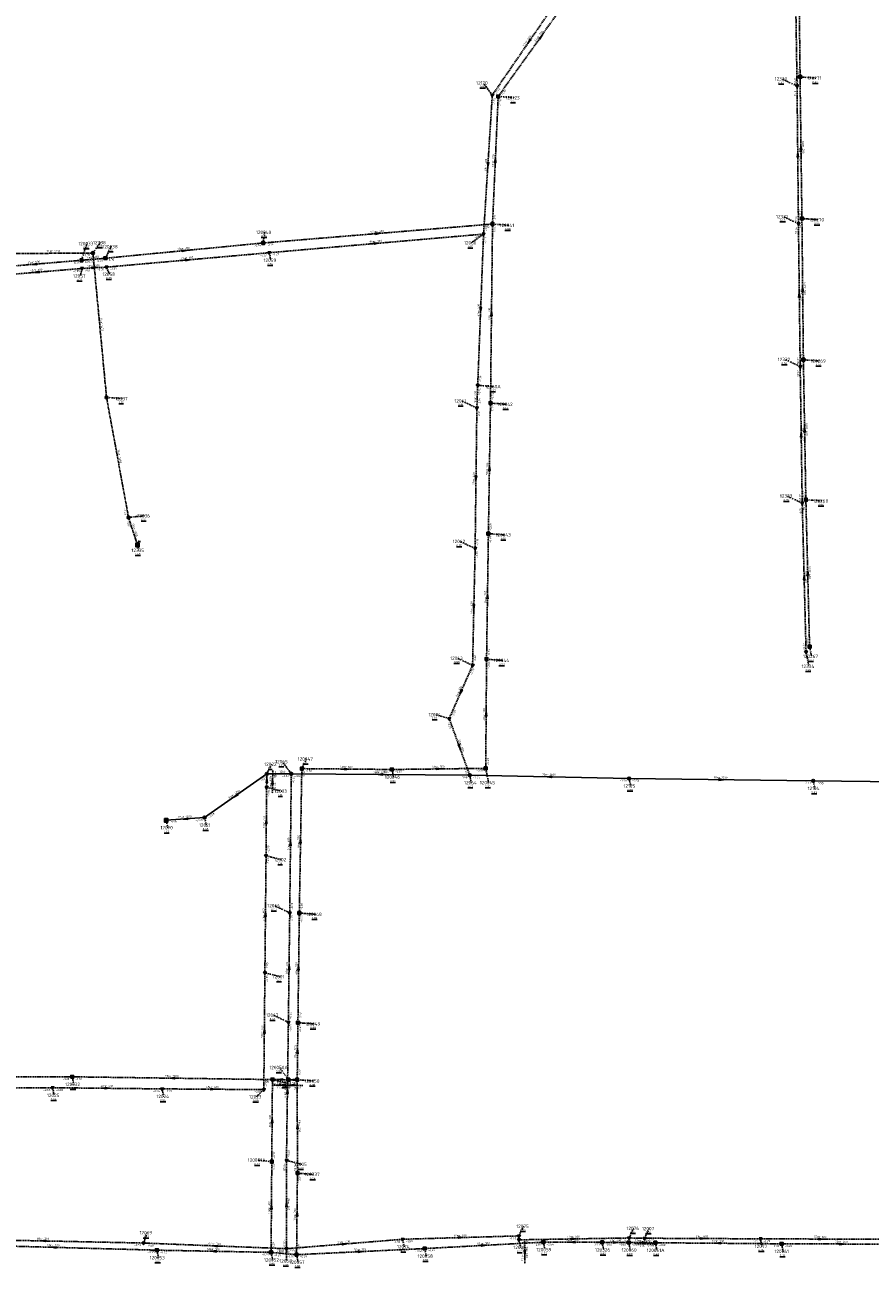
# Model space of a CAD drawing. Extents: x 188323 to 208361, y 565368 to 574910.
# Tile 75 of 256: x 200038 to 200410, y 569503 to 570049. Entities that reach past the tile are written whole.
import ezdxf

# ---------------------------------------------------------------- set-up
doc = ezdxf.new("R2010")
doc.units = 0
for name, pattern in [('CENTER', [2, 1.25, -0.25, 0.25, -0.25]), ('DASHDOT', [1, 0.5, -0.25, 0, -0.25]), ('DASHED', [0.75, 0.5, -0.25])]:
    doc.linetypes.add(name, pattern=pattern)
doc.layers.get('0').update_dxf_attribs({"linetype": 'CONTINUOUS'})
for name, color, linetype in [('RIO-AFM', 7, 'CONTINUOUS'), ('RIO-BOK', 7, 'CONTINUOUS'), ('RIO-DET', 7, 'CONTINUOUS'), ('RIO-KNP', 7, 'CONTINUOUS'), ('RIO-KNR', 7, 'CONTINUOUS'), ('RIO-LAG_0B', 7, 'CONTINUOUS'), ('RIO-LAG_1B', 7, 'DASHED'), ('RIO-LAG_2B', 7, 'DASHED'), ('RIO-LAG_3', 7, 'CENTER'), ('RIO-LEN', 7, 'CONTINUOUS'), ('RIO-MVD', 1, 'CONTINUOUS'), ('RIO-VRB', 6, 'DASHDOT'), ('RIO-VRH', 7, 'CONTINUOUS')]:
    doc.layers.add(name, color=color, linetype=linetype)
doc.styles.add('RIO-TXT', font='isocp.shx')

# ---------------------------------------------------------------- blocks, each defined once
blk = doc.blocks.new('L_VHR')
blk.add_lwpolyline([(-0.5, 0), (0.5, 0), (-0.5, 0.15), (-0.5, -0.15), (0.5, 0)])
blk = doc.blocks.new('K_IPD')
blk.add_lwpolyline([(-0.496027, 0.307994), (0.503973, 0.307994), (0.003973, -0.558031)], close=True)
blk.add_solid([(-0.496027, 0.307994), (0.503973, 0.307994), (0.003973, -0.558031)])
at = {"style": 'RIO-TXT', "flags": 1}
blk.add_attdef('KNOOPNAAM', (2, 2), '', height=1, dxfattribs=at)
blk = doc.blocks.new('K_IPR')
blk.add_lwpolyline([(-0.5, -0.5), (0.5, -0.5), (0.5, 0.5), (-0.5, 0.5)], close=True)
blk.add_solid([(-0.5, 0.5), (0.5, 0.5), (-0.5, -0.5), (0.5, -0.5)])
at = {"style": 'RIO-TXT', "flags": 1}
blk.add_attdef('KNOOPNAAM', (2, 2), '', height=1, dxfattribs=at)
blk = doc.blocks.new('K_RGM')
blk.add_lwpolyline([(-0.6, 0.6), (-0.6, -0.6), (0.6, -0.6), (0.6, 0.6)], close=True)
blk.add_solid([(-0.6, 0.6), (0, 0.6), (-0.6, -0.6), (0, -0.6)])
at = {"style": 'RIO-TXT', "flags": 1}
blk.add_attdef('KNOOPNAAM', (2, 2), '', height=1, dxfattribs=at)
blk = doc.blocks.new('K_IPG')
blk.add_circle((0, 0), 0.5)
for points in [[(0, 0), (-0.5, 0), (-0.433013, 0.25)], [(0, 0), (-0.433013, -0.25), (-0.5, 0)], [(0, 0), (-0.433013, 0.25), (-0.25, 0.433013)], [(0, 0), (-0.25, -0.433013), (-0.433013, -0.25)], [(0, 0), (-0.25, 0.433013), (0, 0.5)], [(0, 0), (0, -0.5), (-0.25, -0.433013)], [(0, 0), (0, 0.5), (0.25, 0.433013)], [(0, 0), (0.25, 0.433013), (0.433013, 0.25)], [(0, 0), (0.433013, 0.25), (0.5, 0)], [(0, 0), (0.5, 0), (0.433013, -0.25)], [(0, 0), (0.433013, -0.25), (0.25, -0.433013)], [(0, 0), (0.25, -0.433013), (0, -0.5)]]:
    blk.add_solid(points)
at = {"style": 'RIO-TXT', "flags": 1}
blk.add_attdef('KNOOPNAAM', (2, 2), '', height=1, dxfattribs=at)
blk = doc.blocks.new('K_OVL')
for points in [[(0.6, 0.6), (-0.6, 0.6), (-0.6, -0.6), (0.6, -0.6)], [(1, 1.25), (0.474823, 0.983111), (0.413034, 1.369554)]]:
    blk.add_lwpolyline(points, close=True)
blk.add_arc((0.81571, 0.439293), 0.83139, 77.193131, 168.854604)
blk.add_solid([(-0.6, 0.6), (0.6, 0.6), (-0.6, -0.6), (0.6, -0.6)])
at = {"style": 'RIO-TXT', "flags": 1}
blk.add_attdef('KNOOPNAAM', (2, 2), '', height=1, dxfattribs=at)
blk = doc.blocks.new('5_01______12003_____12022_')
at = {"layer": 'RIO-LAG_2B'}
blk.add_line((0, 0), (0.2, 9.818), dxfattribs=at)
at = {"layer": 'RIO-VRH', "xscale": 2, "yscale": 2, "zscale": 2, "rotation": 88.8219}
blk.add_blockref('L_VHR', (0.1, 4.909), dxfattribs=at)
at = {"layer": 'RIO-AFM', "style": 'RIO-TXT'}
blk.add_text('r 400', height=0.9, rotation=88.8219, dxfattribs=at).set_placement((-0.4217, 3.8395))
at = {"layer": 'RIO-BOK', "style": 'RIO-TXT'}
for s, p in [('-3.67', (1.5164, 5.69)), ('-2.94', (1.4283, 1.3709))]:
    blk.add_text(s, height=0.9, rotation=88.8219, dxfattribs=at).set_placement(p)
at = {"layer": 'RIO-LEN', "style": 'RIO-TXT'}
blk.add_text('6m', height=0.9, rotation=88.8219, dxfattribs=at).set_placement((-0.4548, 2.2198))
blk = doc.blocks.new('6_01______120050____120050A_')
at = {"layer": 'RIO-LAG_1B'}
blk.add_line((0, 0), (-9.821, 0.123), dxfattribs=at)
at = {"layer": 'RIO-VRH', "xscale": 2, "yscale": 2, "zscale": 2, "rotation": 179.2637}
blk.add_blockref('L_VHR', (-4.9105, 0.0615), dxfattribs=at)
at = {"layer": 'RIO-AFM', "style": 'RIO-TXT'}
blk.add_text('r 500', height=0.9, rotation=359.2637, dxfattribs=at).set_placement((-5.9846, 0.5762))
at = {"layer": 'RIO-BOK', "style": 'RIO-TXT'}
for s, p in [('-0.64', (-8.4384, -1.294)), ('-0.39', (-4.1178, -1.3468))]:
    blk.add_text(s, height=0.9, rotation=359.2637, dxfattribs=at).set_placement(p)
at = {"layer": 'RIO-LEN', "style": 'RIO-TXT'}
blk.add_text('4m', height=0.9, rotation=359.2637, dxfattribs=at).set_placement((-7.6045, 0.596))
blk = doc.blocks.new('7_01______120050A___120051_')
at = {"layer": 'RIO-LAG_1B'}
blk.add_line((0, 0), (-9.821, 0.066), dxfattribs=at)
at = {"layer": 'RIO-VRH', "xscale": 2, "yscale": 2, "zscale": 2, "rotation": 179.5914}
blk.add_blockref('L_VHR', (-4.9105, 0.033), dxfattribs=at)
at = {"layer": 'RIO-AFM', "style": 'RIO-TXT'}
blk.add_text('r 500', height=0.9, rotation=359.5914, dxfattribs=at).set_placement((-5.9873, 0.5411))
at = {"layer": 'RIO-BOK', "style": 'RIO-TXT'}
for s, p in [('-1.10', (-8.4303, -1.3431)), ('-0.64', (-4.1094, -1.3711))]:
    blk.add_text(s, height=0.9, rotation=359.5914, dxfattribs=at).set_placement(p)
at = {"layer": 'RIO-LEN', "style": 'RIO-TXT'}
blk.add_text('7m', height=0.9, rotation=359.5914, dxfattribs=at).set_placement((-7.6072, 0.5516))
blk = doc.blocks.new('8_01______12075_____12006_')
at = {"layer": 'RIO-LAG_2B'}
blk.add_line((0, 0), (0.174, -9.82), dxfattribs=at)
at = {"layer": 'RIO-VRH', "xscale": 2, "yscale": 2, "zscale": 2, "rotation": 270.9911}
blk.add_blockref('L_VHR', (0.087, -4.91), dxfattribs=at)
at = {"layer": 'RIO-AFM', "style": 'RIO-TXT'}
blk.add_text('r 600', height=0.9, rotation=270.9911, dxfattribs=at).set_placement((0.568, -3.8211))
at = {"layer": 'RIO-BOK', "style": 'RIO-TXT'}
for s, p in [('-1.63', (-1.3749, -1.4244)), ('-1.65', (-1.2981, -5.7448))]:
    blk.add_text(s, height=0.9, rotation=270.9911, dxfattribs=at).set_placement(p)
at = {"layer": 'RIO-LEN', "style": 'RIO-TXT'}
blk.add_text('2m', height=0.9, rotation=270.9911, dxfattribs=at).set_placement((0.5392, -2.2013))
blk = doc.blocks.new('11_01______12076_____12007_')
at = {"layer": 'RIO-LAG_2B'}
blk.add_line((0, 0), (9.82, -0.124), dxfattribs=at)
at = {"layer": 'RIO-AFM', "style": 'RIO-TXT'}
blk.add_text('r 600', height=0.9, rotation=359.2407, dxfattribs=at).set_placement((3.8361, 0.4516))
at = {"layer": 'RIO-BOK', "style": 'RIO-TXT'}
for p in [(1.382, -1.4176), (5.7017, -1.4721)]:
    blk.add_text('-1.75', height=0.9, rotation=359.2407, dxfattribs=at).set_placement(p)
at = {"layer": 'RIO-LEN', "style": 'RIO-TXT'}
blk.add_text('7m', height=0.9, rotation=359.2407, dxfattribs=at).set_placement((2.2162, 0.4721))

msp = doc.modelspace()

# ---------------------------------------------------------------- linework, layer by layer
at = {"layer": 'RIO-LAG_0B'}
for p, q in [((200117.104, 569700.992), (200144.464, 569720.192)), ((200144.464, 569720.192), (200155.184, 569720.256)), ((200233.584, 569719.616), (200155.184, 569720.256)), ((200303.616, 569718.144), (200233.584, 569719.616)), ((200303.616, 569718.144), (200384.528, 569717.12)), ((200476.208, 569715.968), (200384.528, 569717.12)), ((200100.192, 569699.776), (200117.104, 569700.992))]:
    msp.add_line(p, q, dxfattribs=at)
at = {"layer": 'RIO-LAG_1B'}
for p, q in [((200378.752, 570026.624), (200378.064, 570088.512)), ((200283.504, 570070.4), (200246.096, 570017.984)), ((200379.568, 569964.352), (200378.752, 570026.624)), ((200243.6, 569961.92), (200246.096, 570017.984)), ((200380.208, 569902.272), (200379.568, 569964.352)), ((200142.8, 569953.6), (200243.6, 569961.92)), ((200243.6, 569961.92), (200242.704, 569883.2)), ((200142.8, 569953.6), (200073.504, 569946.88)), ((200021.696, 569942.528), (200063.008, 569945.984)), ((200063.008, 569945.984), (200073.504, 569946.88)), ((200381.296, 569840.704), (200380.208, 569902.272)), ((200242.704, 569883.2), (200241.792, 569825.792)), ((200382.928, 569776.128), (200381.296, 569840.704)), ((200241.792, 569825.792), (200240.992, 569770.624)), ((200240.992, 569770.624), (200240.624, 569722.624)), ((200159.808, 569722.496), (200158.704, 569659.008)), ((200199.392, 569722.112), (200159.808, 569722.496)), ((200240.624, 569722.624), (200199.392, 569722.112)), ((200158.704, 569659.008), (200158.096, 569610.816)), ((200158.096, 569610.816), (200157.792, 569585.728)), ((199946.496, 569586.688), (200058.896, 569587.008)), ((200058.896, 569587.008), (200146.896, 569585.792)), ((200146.896, 569585.792), (200146.608, 569549.696)), ((200153.904, 569585.728), (200146.896, 569585.792)), ((200157.792, 569585.728), (200153.904, 569585.728)), ((200157.792, 569585.728), (200157.888, 569544.64)), ((200146.608, 569549.696), (200146.304, 569509.824)), ((200157.888, 569544.64), (200157.504, 569508.8)), ((200096.096, 569510.784), (200005.504, 569513.28)), ((200146.304, 569509.824), (200096.096, 569510.784)), ((200146.304, 569509.824), (200157.504, 569508.8)), ((200157.504, 569508.8), (200213.808, 569511.488)), ((200213.808, 569511.488), (200265.936, 569514.304)), ((200291.776, 569514.24), (200265.936, 569514.304)), ((200291.776, 569514.24), (200303.424, 569514.176)), ((200315.136, 569514.048), (200303.424, 569514.176)), ((200370.624, 569513.6), (200315.136, 569514.048)), ((200370.624, 569513.6), (200423.504, 569513.408))]:
    msp.add_line(p, q, dxfattribs=at)
at = {"layer": 'RIO-LAG_2B'}
for p, q in [((200376.432, 570086.144), (200377.424, 570022.592)), ((200275.808, 570065.6), (200243.504, 570018.624)), ((200377.424, 570022.592), (200378.032, 569962.048)), ((200239.664, 569957.504), (200243.504, 570018.624)), ((200145.504, 569949.312), (200239.664, 569957.504)), ((200239.664, 569957.504), (200237.104, 569891.008)), ((200378.032, 569962.048), (200378.8, 569899.264)), ((200073.952, 569942.976), (200145.504, 569949.312)), ((200023.6, 569939.072), (200063.2, 569942.4)), ((200063.2, 569942.4), (200073.952, 569942.976)), ((200378.8, 569899.264), (200379.696, 569839.232)), ((200237.104, 569891.008), (200236.72, 569881.024)), ((200236.72, 569881.024), (200235.968, 569819.264)), ((200379.696, 569839.232), (200381.376, 569773.76)), ((200235.968, 569819.264), (200234.848, 569767.936)), ((200234.848, 569767.936), (200224.576, 569744.512)), ((200224.576, 569744.512), (200233.584, 569719.616)), ((200144.336, 569714.304), (200144.464, 569720.192)), ((200155.184, 569720.256), (200154.496, 569659.072)), ((200144.336, 569714.304), (200144.096, 569684.16)), ((200144.096, 569684.16), (200143.584, 569632.768)), ((200154.496, 569659.072), (200153.904, 569611.008)), ((200143.584, 569632.768), (200143.104, 569581.376)), ((200153.904, 569611.008), (200153.056, 569550.272)), ((200050.304, 569582.208), (200000.496, 569581.824)), ((200098.4, 569581.696), (200050.304, 569582.208)), ((200143.104, 569581.376), (200098.4, 569581.696)), ((200153.056, 569550.272), (200153.104, 569511.424)), ((200090.304, 569513.92), (200002.304, 569515.776)), ((200153.104, 569511.424), (200204.096, 569515.584)), ((200204.096, 569515.584), (200255.2, 569517.056)), ((200255.2, 569517.056), (200255.232, 569515.328)), ((200255.232, 569515.328), (200303.6, 569516.16)), ((200303.6, 569516.16), (200310.384, 569516.032)), ((200310.384, 569516.032), (200361.328, 569515.776)), ((200361.328, 569515.776), (200414.464, 569515.584)), ((200153.104, 569511.424), (200090.304, 569513.92))]:
    msp.add_line(p, q, dxfattribs=at)
at = {"layer": 'RIO-LAG_3'}
for p, q in [((200068.016, 569949.184), (200033.776, 569948.928)), ((200074, 569885.696), (200068.016, 569949.184)), ((200083.648, 569832.96), (200074, 569885.696)), ((200087.616, 569820.8), (200083.648, 569832.96))]:
    msp.add_line(p, q, dxfattribs=at)
at = {"layer": 'RIO-VRB'}
for p, q in [((200243.5, 570018.6), (200239.594, 570023.9528)), ((200377.42, 570022.6), (200370.771, 570025.7179)), ((200378.75, 570026.6), (200385.7175, 570026.0713)), ((200246.1, 570018), (200253.0675, 570017.4713)), ((200378.03, 569962.06), (200371.381, 569965.1779)), ((200379.57, 569964.34), (200386.5375, 569963.8113)), ((200142.8, 569953.6), (200143.5071, 569958.3132)), ((200239.67, 569957.51), (200234.252, 569953.6602)), ((200243.6, 569961.9), (200250.5675, 569961.3713)), ((200063, 569946), (200065.419, 569953.3486)), ((200068.01, 569949.19), (200071.2718, 569953.778)), ((200073.5, 569946.9), (200076.037, 569951.9953)), ((200145.5, 569949.3), (200146.2071, 569945.9868)), ((200063.2, 569942.4), (200062.4942, 569939.0866)), ((200073.95, 569943), (200075.3433, 569939.8706)), ((200378.8, 569899.27), (200372.151, 569902.3879)), ((200380.21, 569902.26), (200387.1775, 569901.7313)), ((200237.11, 569891), (200244.0775, 569890.4713)), ((200074, 569885.69), (200080.9675, 569885.1613)), ((200236.72, 569881.05), (200230.071, 569884.1679)), ((200242.7, 569883.2), (200249.6675, 569882.6713)), ((200379.7, 569839.2), (200373.051, 569842.3179)), ((200381.3, 569840.7), (200388.2675, 569840.1713)), ((200083.64, 569832.96), (200090.715, 569833.66)), ((200241.8, 569825.8), (200248.7675, 569825.2713)), ((200087.62, 569820.83), (200088.1535, 569818.5016)), ((200235.96, 569819.26), (200229.311, 569822.3779)), ((200234.85, 569767.92), (200228.201, 569771.0379)), ((200381.38, 569773.74), (200382.6076, 569767.4723)), ((200382.93, 569776.15), (200383.8106, 569771.852)), ((200241, 569770.6), (200247.9675, 569770.0713)), ((200224.57, 569744.5), (200218.587, 569746.2531)), ((200144.46, 569720.19), (200146.4971, 569724.4193)), ((200155.18, 569720.23), (200151.274, 569725.5828)), ((200159.8, 569722.5), (200161.8371, 569726.7293)), ((200199.4, 569722.1), (200200.1071, 569718.7868)), ((200240.63, 569722.63), (200241.8576, 569716.3623)), ((200233.58, 569719.63), (200234.2871, 569716.3168)), ((200303.62, 569718.16), (200304.3271, 569714.8468)), ((200384.53, 569717.1), (200385.2371, 569713.7868)), ((200144.34, 569714.31), (200150.9882, 569712.59)), ((200117.1, 569700.96), (200117.8071, 569697.6468)), ((200100.2, 569699.8), (200100.9071, 569696.4868)), ((200144.09, 569684.19), (200150.7382, 569682.47)), ((200154.5, 569659.1), (200147.851, 569662.2179)), ((200158.7, 569659), (200165.6675, 569658.4713)), ((200143.59, 569632.75), (200150.2382, 569631.03)), ((200153.9, 569611), (200147.251, 569614.1179)), ((200158.1, 569610.8), (200165.0675, 569610.2713)), ((200153.91, 569585.75), (200150.004, 569591.1028)), ((200058.9, 569587), (200059.6071, 569583.6868)), ((200146.9, 569585.8), (200152.6086, 569584.422)), ((200157.8, 569585.7), (200164.7675, 569585.1713)), ((200050.3, 569582.2), (200051.0071, 569578.8868)), ((200098.4, 569581.7), (200099.1071, 569578.3868)), ((200143.1, 569581.4), (200139.8394, 569578.211)), ((200146.61, 569549.69), (200140.535, 569550.3881)), ((200153.06, 569550.25), (200159.7082, 569548.53)), ((200157.89, 569544.63), (200164.8575, 569544.1013)), ((200255.2, 569517.06), (200257.2371, 569521.2893)), ((200303.6, 569516.15), (200305.6371, 569520.3793)), ((200310.39, 569516.06), (200312.4271, 569520.2893)), ((200090.3, 569513.9), (200091.6933, 569518.4294)), ((200204.1, 569515.6), (200204.8071, 569512.2868)), ((200255.23, 569515.31), (200255.9371, 569511.9968)), ((200265.93, 569514.33), (200266.6371, 569511.0168)), ((200361.33, 569515.79), (200362.0371, 569512.4768)), ((200096.1, 569510.8), (200096.8071, 569507.4868)), ((200146.3, 569509.8), (200147.0071, 569506.4868)), ((200153.1, 569511.4), (200153.1029, 569506.025)), ((200213.81, 569511.47), (200214.5171, 569508.1568)), ((200291.77, 569514.23), (200292.4771, 569510.9168)), ((200303.43, 569514.16), (200304.1371, 569510.8468)), ((200315.13, 569514.06), (200315.8371, 569510.7468)), ((200370.62, 569513.57), (200371.3271, 569510.2568)), ((200157.5, 569508.8), (200158.2071, 569505.4868))]:
    msp.add_line(p, q, dxfattribs=at)

# ---------------------------------------------------------------- block references
at = {"layer": 'RIO-DET'}
for name, p in [('5_01______12003_____12022_', (200146.848, 569711.808)), ('7_01______120050A___120051_', (200156.416, 569583.232)), ('6_01______120050____120050A_', (200160.304, 569583.232)), ('8_01______12075_____12006_', (200257.696, 569514.56)), ('11_01______12076_____12007_', (200306.096, 569513.664))]:
    msp.add_blockref(name, p, dxfattribs=at)
at = {"layer": 'RIO-KNP', "xscale": 1.25, "yscale": 1.25, "zscale": 1.25}
for name, p in [('K_IPD', (200377.424, 570022.592)), ('K_IPR', (200378.752, 570026.624)), ('K_IPD', (200243.504, 570018.624)), ('K_IPR', (200246.096, 570017.984)), ('K_IPR', (200243.6, 569961.92)), ('K_IPD', (200378.032, 569962.048)), ('K_IPR', (200379.568, 569964.352)), ('K_IPD', (200239.664, 569957.504)), ('K_IPR', (200142.8, 569953.6)), ('K_IPR', (200063.008, 569945.984)), ('K_IPG', (200068.016, 569949.184)), ('K_IPR', (200073.504, 569946.88)), ('K_IPD', (200145.504, 569949.312)), ('K_IPD', (200063.2, 569942.4)), ('K_IPD', (200073.952, 569942.976)), ('K_IPR', (200380.208, 569902.272)), ('K_IPD', (200378.8, 569899.264)), ('K_IPD', (200237.104, 569891.008)), ('K_IPG', (200074, 569885.696)), ('K_IPD', (200236.72, 569881.024)), ('K_IPR', (200242.704, 569883.2)), ('K_IPD', (200379.696, 569839.232)), ('K_IPR', (200381.296, 569840.704)), ('K_IPG', (200083.648, 569832.96)), ('K_IPR', (200241.792, 569825.792)), ('K_OVL', (200087.616, 569820.8)), ('K_IPD', (200235.968, 569819.264)), ('K_IPR', (200382.928, 569776.128)), ('K_IPR', (200240.992, 569770.624)), ('K_IPD', (200381.376, 569773.76)), ('K_IPD', (200234.848, 569767.936)), ('K_IPD', (200224.576, 569744.512)), ('K_IPR', (200159.808, 569722.496)), ('K_IPR', (200199.392, 569722.112)), ('K_IPR', (200240.624, 569722.624)), ('K_IPG', (200144.464, 569720.192)), ('K_IPG', (200155.184, 569720.256)), ('K_IPG', (200233.584, 569719.616)), ('K_IPG', (200303.616, 569718.144)), ('K_IPG', (200384.528, 569717.12)), ('K_IPD', (200144.336, 569714.304)), ('K_RGM', (200100.192, 569699.776)), ('K_IPG', (200117.104, 569700.992)), ('K_IPD', (200144.096, 569684.16)), ('K_IPD', (200154.496, 569659.072)), ('K_IPR', (200158.704, 569659.008)), ('K_IPD', (200143.584, 569632.768)), ('K_IPD', (200153.904, 569611.008)), ('K_IPR', (200158.096, 569610.816)), ('K_IPR', (200058.896, 569587.008)), ('K_IPR', (200146.896, 569585.792)), ('K_IPR', (200153.904, 569585.728)), ('K_IPR', (200157.792, 569585.728)), ('K_IPD', (200050.304, 569582.208)), ('K_IPD', (200098.4, 569581.696)), ('K_IPD', (200143.104, 569581.376)), ('K_IPR', (200146.608, 569549.696)), ('K_IPD', (200153.056, 569550.272)), ('K_IPR', (200157.888, 569544.64)), ('K_IPD', (200204.096, 569515.584)), ('K_IPD', (200255.2, 569517.056)), ('K_IPD', (200255.232, 569515.328)), ('K_IPR', (200265.936, 569514.304)), ('K_IPR', (200291.776, 569514.24)), ('K_IPR', (200303.424, 569514.176)), ('K_IPD', (200303.6, 569516.16)), ('K_IPD', (200310.384, 569516.032)), ('K_IPR', (200315.136, 569514.048)), ('K_IPD', (200361.328, 569515.776)), ('K_IPD', (200090.304, 569513.92)), ('K_IPR', (200096.096, 569510.784)), ('K_IPR', (200146.304, 569509.824)), ('K_IPD', (200153.104, 569511.424)), ('K_IPR', (200157.504, 569508.8)), ('K_IPR', (200213.808, 569511.488)), ('K_IPR', (200370.624, 569513.6))]:
    msp.add_blockref(name, p, dxfattribs=at)
at = {"layer": 'RIO-VRH'}
for p, xscale, yscale, zscale, rotation in [((200264.8, 570044.2), 2, 2, 2, 414.4775), ((200259.65, 570042.1), 2, 2, 2, 235.4962), ((200379.16, 569995.47), 2, 2, 2, 90.7636), ((200244.85, 569989.95), 2, 2, 2, 87.4396), ((200377.725, 569992.33), 2, 2, 2, 450.5863), ((200241.585, 569988.055), 2, 2, 2, 266.4039), ((200193.2, 569957.75), 2, 2, 2, 4.7067), ((200192.585, 569953.405), 2, 2, 2, 4.9821), ((200108.15, 569950.25), 2, 2, 2, 365.5217), ((200109.725, 569946.15), 2, 2, 2, 5.0314), ((200042.35, 569944.25), 2, 2, 2, 184.8435), ((200043.4, 569940.75), 2, 2, 2, 184.7632), ((200068.575, 569942.7), 2, 2, 2, 3.1943), ((200378.415, 569930.665), 2, 2, 2, 450.7116), ((200379.89, 569933.3), 2, 2, 2, 90.5997), ((200238.39, 569924.255), 2, 2, 2, 267.7869), ((200243.15, 569922.55), 2, 2, 2, 449.3358), ((200379.25, 569869.235), 2, 2, 2, 450.8674), ((200380.755, 569871.48), 2, 2, 2, 91.0234), ((200242.25, 569854.5), 2, 2, 2, 449.0927), ((200236.34, 569850.155), 2, 2, 2, 269.2863), ((200382.115, 569808.425), 2, 2, 2, 91.4554), ((200380.54, 569806.47), 2, 2, 2, 451.4791), ((200241.4, 569798.2), 2, 2, 2, 449.1607), ((200235.405, 569793.59), 2, 2, 2, 268.7525), ((200229.71, 569756.21), 2, 2, 2, 246.2947), ((200240.815, 569746.615), 2, 2, 2, 449.549), ((200229.075, 569732.065), 2, 2, 2, 289.9217), ((200179.6, 569722.3), 2, 2, 2, 359.4213), ((200220.015, 569722.365), 2, 2, 2, 360.7364), ((200144.4, 569717.25), 2, 2, 2, 88.8219), ((200194.38, 569719.93), 2, 2, 2, 179.5616), ((200268.6, 569718.895), 2, 2, 2, 178.7978), ((200344.075, 569717.63), 2, 2, 2, 359.2495), ((200130.78, 569710.575), 2, 2, 2, 215.098), ((200108.65, 569700.38), 2, 2, 2, 183.9262), ((200144.215, 569699.25), 2, 2, 2, 449.5154), ((200154.84, 569689.665), 2, 2, 2, 449.3537), ((200159.25, 569690.75), 2, 2, 2, 448.9986), ((200143.84, 569658.47), 2, 2, 2, 449.4341), ((200154.2, 569635.05), 2, 2, 2, 449.2763), ((200158.4, 569634.9), 2, 2, 2, 449.2778), ((200143.345, 569607.075), 2, 2, 2, 449.4443), ((200157.95, 569598.25), 2, 2, 2, 449.3062), ((200102.9, 569586.4), 2, 2, 2, 539.2188), ((200150.405, 569585.775), 2, 2, 2, 179.5914), ((200155.855, 569585.725), 2, 2, 2, 179.2637), ((200074.35, 569581.95), 2, 2, 2, 359.4045), ((200120.75, 569581.55), 2, 2, 2, 359.6155), ((200153.48, 569580.625), 2, 2, 2, 449.1988), ((200146.755, 569567.745), 2, 2, 2, 449.5308), ((200157.845, 569565.165), 2, 2, 2, 450.1346), ((200146.455, 569529.745), 2, 2, 2, 449.5457), ((200153.08, 569530.825), 2, 2, 2, 450.0681), ((200157.695, 569526.715), 2, 2, 2, 449.3674), ((200046.3, 569514.85), 2, 2, 2, 178.7632), ((200229.65, 569516.33), 2, 2, 2, 1.6364), ((200255.215, 569516.185), 0.499, 0.499, 0.499, 270.9911), ((200278.85, 569514.28), 2, 2, 2, 179.7783), ((200279.415, 569515.73), 2, 2, 2, 0.9948), ((200297.6, 569514.195), 2, 2, 2, 359.6561), ((200309.28, 569514.11), 2, 2, 2, 179.5104), ((200335.86, 569515.925), 2, 2, 2, 359.6964), ((200387.9, 569515.685), 2, 2, 2, 359.7736), ((200050.8, 569512.05), 2, 2, 2, 178.4196), ((200121.2, 569510.3), 2, 2, 2, 178.8589), ((200121.7, 569512.65), 2, 2, 2, 177.7206), ((200178.6, 569513.5), 2, 2, 2, 4.7074), ((200185.655, 569510.135), 2, 2, 2, 2.7144), ((200239.87, 569512.9), 2, 2, 2, 3.1405), ((200342.875, 569513.815), 2, 2, 2, 179.4941), ((200397.065, 569513.485), 2, 2, 2, 359.8159)]:
    msp.add_blockref('L_VHR', p, dxfattribs=dict(at, xscale=xscale, yscale=yscale, zscale=zscale, rotation=rotation))

# ---------------------------------------------------------------- texts
at = {"layer": 'RIO-AFM', "style": 'RIO-TXT'}
for s, rotation, p in [('r 400', 415.4962, (200258.7643, 570041.725)), ('r 700', 414.4775, (200263.9058, 570043.8422)), ('r 500', 270.7636, (200379.6685, 569996.2872)), ('r 400', 86.4039, (200241.0353, 569987.2775)), ('r 700', 87.4396, (200244.3144, 569989.1628)), ('r 250', 270.5863, (200378.2355, 569993.1455)), ('r 300', 4.7067, (200192.6208, 569958.204)), ('r 300', 365.5217, (200107.2933, 569950.6912)), ('r 300', 4.9821, (200191.7346, 569953.8328)), ('r 500', 4.8435, (200041.5007, 569944.6798)), ('r 1250', 360.4184, (200049.8106, 569949.5673)), ('r 200', 4.8986, (200067.4001, 569946.879)), ('r 300', 5.0314, (200108.8739, 569946.577)), ('r 300', 4.7632, (200042.5512, 569941.181)), ('r 200', 3.1943, (200067.7381, 569943.1541)), ('r 250', 270.7116, (200378.9244, 569931.4819)), ('r 500', 270.5997, (200380.4008, 569934.1157)), ('r 600', 447.7869, (200237.8386, 569923.4653)), ('r 700', 449.3358, (200242.6163, 569921.7457)), ('r 1250', 275.3973, (200071.4207, 569918.5647)), ('r 600', 447.7465, (200236.381, 569885.2347)), ('r 250', 270.8674, (200379.7563, 569870.0533)), ('r 400', 271.0234, (200381.2596, 569872.2996)), ('r 1250', 280.3683, (200079.1335, 569860.4809)), ('r 700', 449.0927, (200241.7197, 569853.6979)), ('r 600', 449.2863, (200235.811, 569849.3509)), ('r 1000', 288.1725, (200085.7715, 569828.0785)), ('r 250', 271.4791, (200381.0393, 569807.2936)), ('r 400', 271.4554, (200382.6143, 569809.2484)), ('r 700', 449.1607, (200240.8713, 569797.3969)), ('r 600', 448.7525, (200234.8718, 569792.7906)), ('r 600', 426.2947, (200228.9194, 569755.6717)), ('r 700', 449.549, (200240.2941, 569745.8085)), ('r 600', 289.9217, (200229.2764, 569733.0001)), ('r 500', 359.4213, (200178.795, 569722.8202)), ('r 500', 360.7364, (200219.198, 569722.8671)), ('r 1250', 0.2138, (200148.7382, 569720.706)), ('r 1500', 359.5616, (200193.3036, 569720.4624)), ('r 1500', 358.7978, (200267.5307, 569719.4391)), ('r 1500', 359.2495, (200343.0013, 569718.1691)), ('r 1250', 35.098, (200129.6086, 569710.3628)), ('r 1250', 3.9262, (200107.538, 569700.8048)), ('r 400', 449.5154, (200143.6993, 569698.444)), ('r 300', 449.3537, (200154.3122, 569688.8602)), ('r 500', 448.9986, (200158.7164, 569689.9486)), ('r 400', 449.4341, (200143.3164, 569657.6646)), ('r 300', 449.2763, (200153.6752, 569634.2459)), ('r 500', 449.2778, (200157.8752, 569634.0959)), ('r 400', 449.4443, (200142.8215, 569606.2695)), ('r 500', 449.3062, (200157.4329, 569597.4455)), ('r 1000', 359.2188, (200101.827, 569586.9419)), ('r 400', 359.4045, (200073.5449, 569582.4731)), ('r 400', 359.6155, (200119.9432, 569582.0691)), ('r 300', 449.1988, (200152.9501, 569579.8216)), ('r 300', 449.5308, (200146.2376, 569566.9388)), ('r 300', 270.1346, (200158.3557, 569565.9764)), ('r 300', 449.5457, (200145.9366, 569528.9387)), ('r 300', 270.0681, (200153.591, 569531.6358)), ('r 300', 449.3674, (200157.1754, 569525.9103)), ('r 300', 358.7632, (200045.5011, 569515.3948)), ('r 600', 4.7074, (200177.7515, 569513.9318)), ('r 600', 1.6364, (200228.8257, 569516.8067)), ('r 300', 3.1405, (200239.0337, 569513.3549)), ('r 300', 359.7783, (200278.0416, 569514.7908)), ('r 600', 0.9948, (200278.5964, 569516.2159)), ('r 300', 359.6561, (200296.7927, 569514.703)), ('r 300', 359.5104, (200308.4739, 569514.6201)), ('r 600', 359.6964, (200335.0521, 569516.4449)), ('r 300', 359.4941, (200342.0693, 569514.3392)), ('r 600', 359.7736, (200387.0916, 569516.2045)), ('r 400', 359.8159, (200396.2563, 569514.0039)), ('r 300', 358.4196, (200050.0044, 569512.6004)), ('r 300', 358.8589, (200120.3997, 569510.8314)), ('r 300', 357.7206, (200120.9107, 569513.2012)), ('r 300', 354.8983, (200151.1374, 569509.8731)), ('r 300', 2.7144, (200184.8222, 569510.5961))]:
    msp.add_text(s, height=0.9, rotation=rotation, dxfattribs=at).set_placement(p)
at = {"layer": 'RIO-BOK', "style": 'RIO-TXT'}
for s, rotation, p in [('-1.37', 270.6476, (200377.341, 570030.6847)), ('-0.59', 270.9012, (200375.994, 570026.6783)), ('-1.37', 270.7636, (200377.3695, 570025.181)), ('-1.72', 86.4039, (200244.6406, 570014.4193)), ('-1.72', 415.4962, (200245.4464, 570018.9619)), ('-1.38', 414.4775, (200248.0525, 570018.3273)), ('-0.59', 270.5863, (200376.0351, 570021.1853)), ('-1.38', 87.4396, (200247.316, 570013.8408)), ('-1.17', 270.7636, (200378.153, 569968.4214)), ('-1.12', 87.4396, (200245.0609, 569963.2361)), ('-0.44', 270.5863, (200376.6245, 569966.1455)), ('-1.17', 270.5997, (200378.1854, 569962.925)), ('-2.11', 4.9821, (200235.7067, 569955.7592)), ('-1.12', 4.7067, (200239.6284, 569960.1682)), ('-1.81', 86.4039, (200241.1548, 569958.8194)), ('-0.80', 449.3358, (200244.9058, 569957.7853)), ('-0.44', 270.7116, (200376.6482, 569960.6423)), ('-0.74', 365.5217, (200138.8503, 569951.8533)), ('-0.74', 4.7067, (200144.3099, 569952.3196)), ('-2.11', 447.7869, (200240.8717, 569953.3611)), ('-1.37', 360.4184, (200063.9199, 569947.7792)), ('0.00', 4.8986, (200064.5142, 569944.7247)), ('-1.35', 275.3973, (200066.7486, 569947.6641)), ('0.00', 4.8986, (200070.0718, 569945.201)), ('0.30', 365.5217, (200075.0288, 569945.6422)), ('-1.23', 5.0314, (200141.5376, 569947.5457)), ('-1.23', 4.9821, (200147.0161, 569948.0269)), ('-0.35', 4.8435, (200059.0326, 569944.2588)), ('-0.35', 4.7632, (200059.2299, 569940.6643)), ('0.01', 3.1943, (200064.6756, 569941.0802)), ('-0.05', 3.1943, (200069.9334, 569941.3736)), ('-0.35', 5.0314, (200075.4672, 569941.7282)), ('-0.35', 270.7116, (200377.387, 569903.353)), ('-1.04', 270.5997, (200378.8046, 569906.3454)), ('-0.35', 270.8674, (200377.422, 569897.8485)), ('-1.04', 271.0234, (200378.8359, 569900.8348)), ('-2.14', 447.7869, (200238.5619, 569892.3458)), ('-2.14', 447.7465, (200238.3446, 569886.8485)), ('-0.74', 449.3358, (200244.115, 569884.5846)), ('-2.14', 447.7465, (200238.1729, 569882.3948)), ('-0.74', 449.0927, (200244.0018, 569879.0797)), ('-2.14', 449.2863, (200238.0329, 569876.9335)), ('-0.29', 270.8674, (200378.2742, 569843.2792)), ('-0.94', 271.0234, (200379.8641, 569844.7752)), ('-1.25', 280.3683, (200081.5563, 569836.7473)), ('-0.29', 271.4791, (200378.3373, 569837.7639)), ('-0.94', 271.4554, (200379.9367, 569839.2645)), ('-1.00', 288.1725, (200082.7473, 569831.193)), ('-0.69', 449.0927, (200243.2209, 569827.1786)), ('-2.18', 449.2863, (200237.3762, 569820.6434)), ('-0.69', 449.1607, (200243.108, 569821.6805)), ('-2.18', 448.7525, (200237.2411, 569815.131)), ('-0.22', 271.4791, (200379.9142, 569777.8036)), ('-0.83', 271.4554, (200381.4653, 569780.2142)), ('-2.22', 448.7525, (200236.2791, 569769.2901)), ('-0.64', 449.1607, (200242.4193, 569771.9802)), ('-2.24', 426.2947, (200234.4715, 569763.6084)), ('-0.64', 449.549, (200242.3405, 569766.4898)), ('-2.25', 426.2947, (200226.4141, 569745.2202)), ('-2.24', 289.9217, (200223.7316, 569742.7065)), ('-0.56', 359.4213, (200161.1865, 569721.0868)), ('-2.26', 289.9217, (200230.8805, 569723.0129)), ('-0.59', 360.7364, (200236.5483, 569721.2009)), ('-0.59', 449.549, (200242.0399, 569724.0198)), ('-3.67', 35.098, (200141.9097, 569716.6863)), ('-3.67', 0.2138, (200145.865, 569718.7952)), ('-3.67', 0.2138, (200151.085, 569718.8147)), ('-0.85', 449.3537, (200156.4982, 569716.115)), ('-3.67', 359.5616, (200156.5699, 569718.8202)), ('-0.56', 448.9986, (200161.0911, 569718.3771)), ('-0.57', 359.4213, (200195.2869, 569720.764)), ('-0.57', 360.7364, (200200.8185, 569720.719)), ('-3.66', 359.5616, (200229.4701, 569718.3085)), ('-3.66', 358.7978, (200234.951, 569718.2018)), ('-3.56', 358.7978, (200299.4926, 569716.8882)), ('-3.56', 359.2495, (200305.0022, 569716.7427)), ('-3.57', 359.2495, (200380.4124, 569715.8025)), ('-3.55', 359.3127, (200385.9138, 569715.6842)), ('-2.94', 449.5154, (200145.6894, 569710.1993)), ('-3.68', 3.9262, (200113.1045, 569699.2825)), ('-3.68', 35.098, (200119.0502, 569700.6195)), ('-3.69', 3.9262, (200101.6924, 569698.4991)), ('-2.90', 449.5154, (200145.5007, 569685.579)), ('-2.90', 449.4341, (200145.4201, 569680.0771)), ('-0.70', 449.3537, (200155.9146, 569660.485)), ('-0.50', 448.9986, (200160.1232, 569660.3762)), ('-0.70', 449.2763, (200155.8209, 569654.9831)), ('-0.50', 449.2778, (200160.0209, 569654.8832)), ('-2.85', 449.4341, (200145.0027, 569634.137)), ('-2.85', 449.4443, (200144.9209, 569628.6374)), ('-0.65', 449.2763, (200155.3165, 569612.3831)), ('-0.43', 449.2778, (200159.5164, 569612.1831)), ('-0.65', 449.1988, (200155.2073, 569606.8814)), ('-0.43', 449.3062, (200159.4376, 569606.6836)), ('-1.20', 0.1529, (200054.8031, 569585.5891)), ('-1.20', 359.2188, (200060.2815, 569585.5819)), ('-1.10', 359.2188, (200142.7825, 569584.5092)), ('-2.80', 449.4443, (200144.5124, 569582.7873)), ('-0.39', 449.3062, (200159.2158, 569587.0838)), ('-2.68', 360.4601, (200046.2112, 569580.7961)), ('-2.68', 359.4045, (200051.686, 569580.7864)), ('-2.74', 359.4045, (200094.286, 569580.3706)), ('-2.74', 359.6155, (200099.7912, 569580.2915)), ('-2.80', 359.6155, (200138.9915, 569580.0533)), ('-1.10', 449.5308, (200148.2467, 569581.6895)), ('-0.39', 270.1346, (200156.404, 569584.2963)), ('-0.72', 449.5308, (200148.0203, 569551.0794)), ('-0.48', 449.1988, (200154.4783, 569551.6312)), ('-0.72', 449.5457, (200147.9554, 569545.5799)), ('-0.48', 270.0681, (200151.6623, 569548.8479)), ('-0.34', 270.1346, (200156.5044, 569548.7264)), ('-0.34', 449.3674, (200159.2252, 569540.5158)), ('-0.40', 270.0681, (200151.7178, 569515.4979)), ('-1.58', 4.7074, (200200.1279, 569513.8681)), ('-1.58', 1.6364, (200205.5392, 569514.2405)), ('-1.63', 1.6364, (200251.1406, 569515.5434)), ('-1.65', 0.9948, (200256.6539, 569513.9345)), ('-1.75', 0.9948, (200299.5244, 569514.679)), ('-1.75', 359.6964, (200311.7832, 569514.6535)), ('-1.79', 359.6964, (200357.2227, 569514.4414)), ('-1.79', 359.7736, (200362.7251, 569514.3854)), ('-0.50', 358.7632, (200086.172, 569512.642)), ('-0.50', 357.7206, (200091.6439, 569512.4463)), ('-0.35', 358.4196, (200091.9646, 569509.5685)), ('-0.35', 358.8589, (200097.4725, 569509.3733)), ('-0.29', 358.8589, (200142.1732, 569508.5112)), ('-0.29', 449.5457, (200147.71, 569511.1898)), ('-0.29', 354.8983, (200147.5707, 569508.2819)), ('-0.40', 357.7206, (200148.949, 569510.2014)), ('-1.53', 4.7074, (200154.61, 569510.1196)), ('-0.29', 449.3674, (200158.9143, 569510.1854)), ('-0.46', 2.7144, (200209.7804, 569509.8774)), ('-0.47', 3.1405, (200215.2844, 569510.1488)), ('-0.54', 3.1405, (200261.9122, 569512.7074)), ('-0.54', 359.7783, (200267.3252, 569512.9255)), ('-0.53', 359.7783, (200287.6651, 569512.8597)), ('-0.53', 359.6561, (200293.1622, 569512.8225)), ('-0.61', 359.6561, (200299.3222, 569512.7894)), ('-0.68', 359.5104, (200304.8187, 569512.749)), ('-0.62', 359.5104, (200311.0185, 569512.6999)), ('-0.62', 359.4941, (200316.5183, 569512.6486)), ('-0.33', 359.4941, (200366.5086, 569512.2388)), ('-0.69', 359.8159, (200372.0162, 569512.1664)), ('-0.29', 354.8983, (200153.2923, 569507.7747)), ('-0.29', 2.7144, (200158.9645, 569507.4679))]:
    msp.add_text(s, height=0.9, rotation=rotation, dxfattribs=at).set_placement(p)
at = {"layer": 'RIO-KNR', "style": 'RIO-TXT'}
for s, p in [('12120', (200236.4065, 570023.2028)), ('12330', (200367.5835, 570024.9679)), ('120271', (200381.8925, 570025.3213)), ('120123', (200249.2425, 570016.7213)), ('12331', (200368.1935, 569964.4279)), ('120270', (200382.7125, 569963.0613)), ('120040', (200139.6821, 569957.5632)), ('120041', (200246.7425, 569960.6213)), ('120033', (200061.594, 569952.5986)), ('12338', (200068.0843, 569953.028)), ('120038', (200072.212, 569951.2453)), ('12060', (200231.0645, 569952.9102)), ('12059', (200143.0196, 569945.2368)), ('12058', (200072.1558, 569939.1206)), ('12057', (200059.3067, 569938.3366)), ('12332', (200368.9635, 569901.6379)), ('120269', (200383.3525, 569900.9813)), ('12060A', (200240.2525, 569889.7213)), ('12337', (200077.78, 569884.4113)), ('12061', (200226.8835, 569883.4179)), ('120042', (200245.8425, 569881.9213)), ('12333', (200369.8635, 569841.5679)), ('120268', (200384.4425, 569839.4213)), ('12336', (200087.5275, 569832.91)), ('120043', (200244.9425, 569824.5213)), ('12062', (200226.1235, 569821.6279)), ('12335', (200084.966, 569817.7516)), ('12063', (200225.0135, 569770.2879)), ('120267', (200379.9856, 569771.102)), ('120044', (200244.1425, 569769.3213)), ('12334', (200379.4201, 569766.7223)), ('12004', (200215.3995, 569745.5031)), ('120047', (200158.0121, 569725.9793)), ('12022', (200143.3096, 569723.6693)), ('12065', (200148.0865, 569724.8328)), ('120046', (200196.2821, 569718.0368)), ('12064', (200231.0996, 569715.5668)), ('120045', (200238.0326, 569715.6123)), ('12003', (200147.8007, 569711.84)), ('12105', (200301.1396, 569714.0968)), ('12104', (200382.0496, 569713.0368)), ('12020', (200097.7196, 569695.7368)), ('12021', (200114.6196, 569696.8968)), ('12002', (200147.5507, 569681.72)), ('12066', (200144.6635, 569661.4679)), ('120048', (200161.8425, 569657.7213)), ('12001', (200147.0507, 569630.28)), ('12067', (200144.0635, 569613.3679)), ('120049', (200161.2425, 569609.5213)), ('120050A', (200145.5415, 569590.3528)), ('120050', (200160.9425, 569584.4213)), ('120032', (200055.7821, 569582.9368)), ('120051', (200148.7836, 569583.672)), ('12025', (200047.8196, 569578.1368)), ('12024', (200095.9196, 569577.6368)), ('12023', (200136.6519, 569577.461)), ('120051A', (200136.0725, 569549.6381)), ('12005', (200156.5207, 569547.78)), ('120337', (200161.0325, 569543.3513)), ('12075', (200254.0496, 569520.5393)), ('12076', (200302.4496, 569519.6293)), ('12007', (200309.2396, 569519.5393)), ('12069', (200088.5058, 569517.6794)), ('12074', (200201.6196, 569511.5368)), ('120058', (200210.6921, 569507.4068)), ('12006', (200252.7496, 569511.2468)), ('120059', (200262.8121, 569510.2668)), ('120326', (200288.6521, 569510.1668)), ('120060', (200300.3121, 569510.0968)), ('120061A', (200311.3746, 569509.9968)), ('12077', (200358.8496, 569511.7268)), ('120061', (200367.5021, 569509.5068)), ('120053', (200092.9821, 569506.7368)), ('120052', (200143.1821, 569505.7368)), ('12068', (200149.9154, 569505.275)), ('120057', (200154.3821, 569504.7368))]:
    msp.add_text(s, height=1.5, dxfattribs=at).set_placement(p)
at = {"layer": 'RIO-LEN', "style": 'RIO-TXT'}
for s, rotation, p in [('64m', 414.4775, (200262.6521, 570042.0832)), ('57m', 415.4962, (200257.5421, 570039.9441)), ('61m', 270.5863, (200378.2123, 569995.3053)), ('62m', 270.7636, (200379.6387, 569998.447)), ('61m', 86.4039, (200240.9001, 569985.1217)), ('56m', 87.4396, (200244.2183, 569987.0049)), ('101m', 4.7067, (200189.9299, 569957.9824)), ('70m', 365.5217, (200105.1434, 569950.4819)), ('95m', 4.9821, (200189.5828, 569953.6452)), ('34m', 360.4184, (200047.6507, 569949.5501)), ('11m', 4.8986, (200065.248, 569946.6945)), ('72m', 5.0314, (200106.7223, 569946.3875)), ('41m', 4.8435, (200039.3484, 569944.4974)), ('40m', 4.7632, (200040.3987, 569941.0016)), ('11m', 3.1943, (200065.5815, 569943.0337)), ('62m', 270.5997, (200380.3771, 569936.2756)), ('63m', 270.7116, (200378.8966, 569933.6417)), ('64m', 275.3973, (200071.2165, 569920.715)), ('67m', 447.7869, (200237.7569, 569921.3068)), ('79m', 449.3358, (200242.593, 569919.5859)), ('10m', 447.7465, (200236.2978, 569883.0764)), ('60m', 270.8674, (200379.7226, 569872.213)), ('62m', 271.0234, (200381.22, 569874.4593)), ('54m', 280.3683, (200078.7437, 569862.6055)), ('57m', 449.0927, (200241.6872, 569851.5382)), ('62m', 449.2863, (200235.7858, 569847.191)), ('13m', 288.1725, (200085.0968, 569830.1304)), ('65m', 271.4791, (200380.9825, 569809.4529)), ('65m', 271.4554, (200382.5584, 569811.4077)), ('51m', 448.7525, (200234.8265, 569790.6311)), ('55m', 449.1607, (200240.8414, 569795.2371)), ('26m', 426.2947, (200228.0525, 569753.6933)), ('48m', 449.549, (200240.2788, 569743.6486)), ('26m', 289.9217, (200228.5394, 569735.0305)), ('40m', 359.4213, (200176.6351, 569722.8406)), ('41m', 360.7364, (200217.0382, 569722.838)), ('11m', 0.2138, (200146.5782, 569720.6979)), ('78m', 359.5616, (200191.1437, 569720.4776)), ('70m', 358.7978, (200265.3712, 569719.483)), ('81m', 359.2495, (200340.8414, 569718.196)), ('33m', 35.098, (200127.8414, 569709.1208)), ('17m', 3.9262, (200105.3831, 569700.6569)), ('30m', 449.5154, (200143.6827, 569696.2841)), ('64m', 448.9986, (200158.6804, 569687.7889)), ('61m', 449.3537, (200154.2895, 569686.7003)), ('51m', 449.4341, (200143.2967, 569655.5047)), ('48m', 449.2763, (200153.6496, 569632.086)), ('48m', 449.2778, (200157.8497, 569631.936)), ('51m', 449.4443, (200142.8023, 569604.1096)), ('25m', 449.3062, (200157.4085, 569595.2856)), ('88m', 359.2188, (200099.6671, 569586.97)), ('48m', 359.4045, (200071.385, 569582.4942)), ('45m', 359.6155, (200117.7833, 569582.0822)), ('61m', 449.1988, (200152.9216, 569577.6618)), ('36m', 449.5308, (200146.2216, 569564.7789)), ('41m', 270.1346, (200158.3496, 569568.1364)), ('39m', 270.0681, (200153.5874, 569533.7958)), ('40m', 449.5457, (200145.9212, 569526.7787)), ('36m', 449.3674, (200157.1532, 569523.7504)), ('88m', 358.7632, (200043.3415, 569515.44)), ('51m', 4.7074, (200175.5987, 569513.7545)), ('51m', 1.6364, (200226.6666, 569516.745)), ('26m', 359.7783, (200275.8816, 569514.7978)), ('48m', 0.9948, (200276.4367, 569516.1784)), ('12m', 359.6561, (200294.6327, 569514.7146)), ('12m', 359.5104, (200306.3139, 569514.6372)), ('51m', 359.6964, (200332.8922, 569516.455)), ('56m', 359.4941, (200339.9093, 569514.3569)), ('53m', 359.7736, (200384.9316, 569516.2117)), ('53m', 359.8159, (200394.0963, 569514.0094)), ('91m', 358.4196, (200047.8452, 569512.6586)), ('50m', 358.8589, (200118.2401, 569510.8731)), ('63m', 357.7206, (200118.7523, 569513.2858)), ('11m', 354.8983, (200148.9859, 569510.0639)), ('56m', 2.7144, (200182.6646, 569510.4938)), ('52m', 3.1405, (200236.8769, 569513.2365))]:
    msp.add_text(s, height=0.9, rotation=rotation, dxfattribs=at).set_placement(p)
at = {"layer": 'RIO-MVD', "style": 'RIO-TXT'}
for s, p in [('%%U0.97', (200238.064, 570021.8028)), ('%%U0.95', (200369.241, 570023.5679)), ('%%U0.95', (200384.1875, 570023.9213)), ('%%U1.04', (200251.5375, 570015.3213)), ('%%U0.95', (200369.851, 569963.0279)), ('%%U0.95', (200385.0075, 569961.6613)), ('%%U0.76', (200141.9771, 569956.1632)), ('%%U0.99', (200249.0375, 569959.2213)), ('%%U0.84', (200063.889, 569951.1986)), ('%%U0.80', (200069.7418, 569951.628)), ('%%U1.05', (200232.722, 569951.5102)), ('%%U0.82', (200074.507, 569949.8453)), ('%%U0.76', (200144.6771, 569943.8368)), ('%%U0.73', (200060.9642, 569936.9366)), ('%%U0.73', (200073.8133, 569937.7206)), ('%%U0.94', (200370.621, 569900.2379)), ('%%U0.96', (200385.6475, 569899.5813)), ('%%U0.93', (200242.5475, 569888.3213)), ('%%U1.12', (200079.4375, 569883.0113)), ('%%U0.91', (200228.541, 569882.0179)), ('%%U0.94', (200248.1375, 569880.5213)), ('%%U0.97', (200371.521, 569840.1679)), ('%%U0.96', (200386.7375, 569838.0213)), ('%%U0.91', (200089.185, 569831.51)), ('%%U0.90', (200227.781, 569820.2279)), ('%%U1.00', (200247.2375, 569823.1213)), ('%%U1.45', (200086.6235, 569816.3516)), ('%%U0.98', (200226.671, 569768.8879)), ('%%U0.99', (200246.4375, 569767.9213)), ('%%U0.95', (200381.0776, 569765.3223)), ('%%U0.97', (200382.2806, 569769.702)), ('%%U1.22', (200217.057, 569744.1031)), ('%%U1.11', (200144.9671, 569722.2693)), ('%%U1.02', (200149.744, 569723.4328)), ('%%U1.04', (200160.3071, 569724.5793)), ('%%U0.85', (200198.5771, 569716.6368)), ('%%U1.11', (200149.4582, 569710.44)), ('%%U0.91', (200232.7571, 569714.1668)), ('%%U0.96', (200240.3276, 569714.2123)), ('%%U0.88', (200302.7971, 569712.6968)), ('%%U0.89', (200383.7071, 569711.6368)), ('%%U1.00', (200099.3771, 569694.3368)), ('%%U0.98', (200116.2771, 569695.4968)), ('%%U1.18', (200149.2082, 569680.32)), ('%%U0.97', (200146.321, 569660.0679)), ('%%U0.99', (200164.1375, 569656.3213)), ('%%U1.40', (200148.7082, 569628.88)), ('%%U0.96', (200145.721, 569611.9679)), ('%%U0.99', (200163.5375, 569608.1213)), ('%%U0.97', (200148.474, 569588.9528)), ('%%U0.88', (200058.0771, 569581.5368)), ('%%U0.95', (200151.0786, 569582.272)), ('%%U0.98', (200163.2375, 569583.0213)), ('%%U0.84', (200049.4771, 569576.7368)), ('%%U0.84', (200097.5771, 569576.2368)), ('%%U0.89', (200138.3094, 569576.061)), ('%%U0.93', (200139.005, 569548.2381)), ('%%U0.93', (200158.1782, 569546.38)), ('%%U0.94', (200163.3275, 569541.9513)), ('%%U0.85', (200255.7071, 569519.1393)), ('%%U0.88', (200090.1633, 569516.2794)), ('%%U0.92', (200304.1071, 569518.2293)), ('%%U0.94', (200310.8971, 569518.1393)), ('%%U0.91', (200203.2771, 569510.1368)), ('%%U0.91', (200254.4071, 569509.8468)), ('%%U0.92', (200265.1071, 569508.8668)), ('%%U0.92', (200290.9471, 569508.7668)), ('%%U0.89', (200302.6071, 569508.6968)), ('%%U0.90', (200314.3071, 569508.5968)), ('%%U0.95', (200360.5071, 569510.3268)), ('%%U0.92', (200369.7971, 569508.1068)), ('%%U0.87', (200095.2771, 569505.3368)), ('%%U0.90', (200145.4771, 569504.3368)), ('%%U0.96', (200151.5729, 569503.875)), ('%%U0.90', (200156.6771, 569503.3368)), ('%%U0.92', (200212.9871, 569506.0068))]:
    msp.add_text(s, height=0.9, dxfattribs=at).set_placement(p)

doc.saveas('drawing.dxf')
